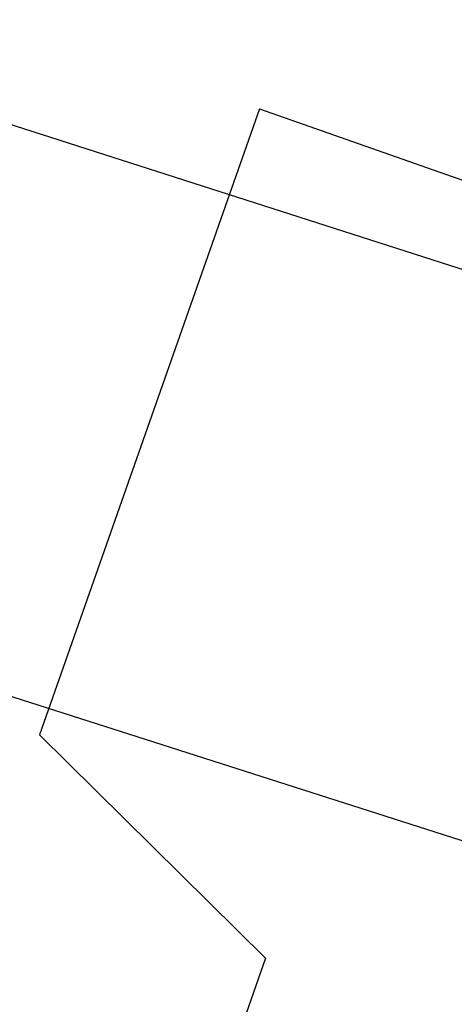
# Model space of a CAD drawing. Extents: x 312047 to 329088, y 8928324 to 8953812.
# Tile 107 of 125: x 318866 to 318941, y 8950148 to 8950319. Entities that reach past the tile are written whole.
import ezdxf

# ---------------------------------------------------------------- set-up
doc = ezdxf.new("R2010")
doc.units = 0
doc.header["$LTSCALE"] = 200
doc.header["$MEASUREMENT"] = 0
doc.linetypes.add('PHANTOM', pattern=[2.5, 1.25, -0.25, 0.25, -0.25, 0.25, -0.25])
doc.layers.add('ESTAC-GERAL', color=2, linetype='CONTINUOUS')
doc.layers.add('LIMIT_FX_DOM', color=180, linetype='PHANTOM')

msp = doc.modelspace()

# ---------------------------------------------------------------- linework, layer by layer
at = {"layer": 'ESTAC-GERAL'}
for p, q in [((319011.79, 8950253.5), (318423.42, 8950441.66)), ((318980.37, 8950164.14), (318392, 8950352.3))]:
    msp.add_line(p, q, dxfattribs=at)
at = {"layer": 'LIMIT_FX_DOM'}
for p, q in [((318907.48, 8950303.51), (318869.18, 8950194.6)), ((318907.48, 8950303.51), (318968.44, 8950282.07)), ((318908.53, 8950155.78), (318869.18, 8950194.6)), ((318908.53, 8950155.78), (318871.58, 8950050.74))]:
    msp.add_line(p, q, dxfattribs=at)

doc.saveas('drawing.dxf')
